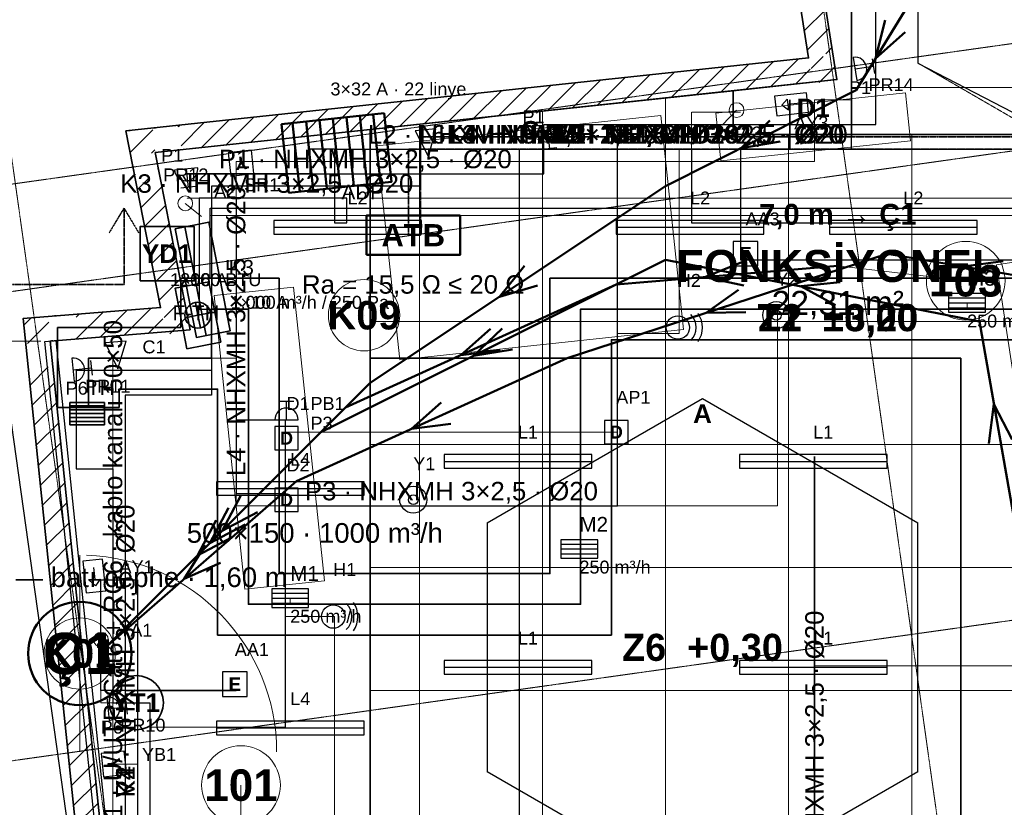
# Model space of a CAD drawing. Header units: millimetres. Extents: x -4770 to 15512, y -5017 to 16972.
# Tile 4 of 8: x -248 to 7753, y 3050 to 9452. Entities that reach past the tile are written whole.
import ezdxf
from ezdxf.enums import TextEntityAlignment as Align

# ---------------------------------------------------------------- set-up
doc = ezdxf.new("R2010")
doc.units = ezdxf.units.MM
doc.linetypes.add('DASHDOT', pattern=[3.556, 2.54, -0.508, 0, -0.508])
doc.linetypes.add('DASHED', pattern=[1.524, 1.27, -0.254])
for name, color, linetype, lineweight in [('A-CEPHE', 5, 'Continuous', 25), ('A-DUVAR-MEVCUT', 8, 'Continuous', 35), ('A-EKIPMAN', 9, 'Continuous', 18), ('A-KAPI', 8, 'Continuous', 18), ('A-KESIT-HAT', 1, 'DASHDOT', 35), ('A-MAHAL', 250, 'Continuous', 18), ('A-MOBILYA', 9, 'Continuous', 18), ('A-TAVAN-SINIR', 150, 'Continuous', 25), ('A-TAVAN-YAZI', 150, 'Continuous', 13), ('A-YANGIN-EKIP', 1, 'Continuous', 35), ('A-YANGIN-KACIS', 3, 'Continuous', 50), ('A-YAZI', 7, 'Continuous', 13), ('A-ZEMIN-DERZ', 253, 'Continuous', 13), ('A-ZEMIN-SINIR', 30, 'Continuous', 25), ('A-ZEMIN-YAZI', 30, 'Continuous', 13), ('E-AYD-ACIL', 3, 'Continuous', 25), ('E-AYD-ANAHTAR', 2, 'Continuous', 18), ('E-AYD-ARMATUR', 2, 'Continuous', 25), ('E-AYD-LINYE', 2, 'Continuous', 25), ('E-AYD-SORTI', 2, 'DASHED', 18), ('E-KUVVET-CIHAZ', 5, 'Continuous', 25), ('E-KUVVET-LINYE', 5, 'Continuous', 25), ('E-KUVVET-PRIZ', 5, 'Continuous', 25), ('E-PANO', 7, 'Continuous', 50), ('E-TOPRAK-BARA', 3, 'Continuous', 50), ('E-TOPRAK-ILETKEN', 3, 'DASHDOT', 35), ('E-TOPRAK-YAZI', 3, 'Continuous', 13), ('E-YAZI', 7, 'Continuous', 13), ('E-ZAYIF-KAMERA', 6, 'Continuous', 25), ('E-ZAYIF-LINYE', 6, 'DASHED', 13), ('E-ZAYIF-SES', 6, 'Continuous', 25), ('E-ZAYIF-TAVA', 6, 'Continuous', 18), ('E-ZAYIF-VERI', 6, 'Continuous', 25), ('E-ZAYIF-YANGIN', 1, 'Continuous', 25), ('G-AKS-HAT', 8, 'DASHDOT', 18), ('G-OLCU', 7, 'Continuous', 13), ('G-OLCU-ZINCIR', 7, 'Continuous', 13), ('M-HAVA-BESLEME', 3, 'Continuous', 35), ('M-HAVA-BRANSMAN', 3, 'DASHED', 18), ('M-HAVA-CIHAZ', 2, 'Continuous', 35), ('M-HAVA-MENFEZ', 3, 'Continuous', 25), ('M-KLIMA-BAKIR', 4, 'Continuous', 25), ('M-KLIMA-DRENAJ', 4, 'DASHED', 18), ('M-KLIMA-IC', 4, 'Continuous', 35), ('M-YAZI', 7, 'Continuous', 13)]:
    doc.layers.add(name, color=color, linetype=linetype, lineweight=lineweight)
doc.styles.add('GYM', font='arial.ttf')
doc.styles.add('GYM-B', font='arialbd.ttf')
doc.styles.add('OpenSansCondensed-Light', font='OpenSansCondensed-Light.ttf')
doc.dimstyles.new('EZDXF', dxfattribs={"dimtxt": 0.25, "dimasz": 0.175, "dimexe": 0.375, "dimexo": 0.125, "dimgap": 0.1, "dimtad": 1, "dimlfac": 100, "dimzin": 12, "dimdsep": 46, "dimtxsty": 'OpenSansCondensed-Light', "dimblk": 'ARCHTICK', "dimcen": 2.5, "dimazin": 3, "dimtfac": 0.5, "dimtmove": 2, "dimatfit": 3})
doc.dimstyles.new('GYM-50', dxfattribs={"dimscale": 50, "dimtxt": 2.5, "dimasz": 2.5, "dimexe": 1.25, "dimexo": 1.5, "dimgap": 0.9, "dimtad": 1, "dimdec": 0, "dimtxsty": 'GYM', "dimblk": 'ARCHTICK', "dimcen": 2.5, "dimclrd": 7, "dimclre": 7, "dimclrt": 7, "dimazin": 3, "dimtfac": 1, "dimtmove": 0, "dimatfit": 3, "dimlwd": 18, "dimlwe": 13})

# ---------------------------------------------------------------- blocks, each defined once
blk = doc.blocks.new('_ARCHTICK')
at = {"color": 0, "linetype": 'BYBLOCK', "const_width": 0.15}
blk.add_lwpolyline([(-0.5, -0.5), (0.5, 0.5)], dxfattribs=at)
blk = doc.blocks.new('M_MENFEZ_BESLEME')
for p, q in [((-150, 40), (150, 40)), ((-150, 0), (150, 0)), ((-150, -40), (150, -40))]:
    blk.add_line(p, q)
blk.add_lwpolyline([(-150, -75), (150, -75), (150, 75), (-150, 75)], close=True)
at = {"style": 'GYM'}
for tag, p, height in [('KOD', (0, 140), 120), ('DEBI', (0, -200), 105)]:
    blk.add_attdef(tag, p, '', height=height, dxfattribs=at)
blk = doc.blocks.new('M_FAN')
for q in [(0, 105), (-105, 0), (105, 0), (0, -105)]:
    blk.add_line((0, 0), q)
blk.add_lwpolyline([(-250, -140), (250, -140), (250, 140), (-250, 140)], close=True)
blk.add_circle((0, 0), 105)
at = {"style": 'GYM'}
for tag, p, height in [('KOD', (0, 210), 120), ('TANIM', (0, -270), 105)]:
    blk.add_attdef(tag, p, '', height=height, dxfattribs=at)
blk = doc.blocks.new('M_PANJUR')
for p, q in [((-140, 64), (140, 64)), ((-140, 32), (140, 32)), ((-140, 0), (140, 0)), ((-140, -32), (140, -32)), ((-140, -64), (140, -64))]:
    blk.add_line(p, q)
blk.add_lwpolyline([(-140, -90), (140, -90), (140, 90), (-140, 90)], close=True)
at = {"style": 'GYM'}
blk.add_attdef('KOD', (0, 150), '', height=120, dxfattribs=at)
blk = doc.blocks.new('M_KLIMA_IC')
blk.add_line((-450, -60), (450, -60))
blk.add_lwpolyline([(-450, -140), (450, -140), (450, 140), (-450, 140)], close=True)
at = {"style": 'GYM'}
for tag, p, height in [('KOD', (0, 215), 120), ('KAPASITE', (0, -270), 105)]:
    blk.add_attdef(tag, p, '', height=height, dxfattribs=at)
blk = doc.blocks.new('E_ARMATUR_LINEER')
blk.add_line((-600, 0), (600, 0))
blk.add_lwpolyline([(-600, -55), (600, -55), (600, 55), (-600, 55)], close=True)
at = {"style": 'GYM'}
blk.add_attdef('LINYE', (0, 185), '', height=105, dxfattribs=at)
blk = doc.blocks.new('E_ACIL')
blk.add_lwpolyline([(-100, -100), (100, -100), (100, 100), (-100, 100)], close=True)
at = {"style": 'GYM-B'}
blk.add_text('E', height=110, dxfattribs=at).set_placement((0, 0), align=Align.MIDDLE_CENTER)
at = {"style": 'GYM'}
blk.add_attdef('KOD', (0, 230), '', height=105, dxfattribs=at)
blk = doc.blocks.new('E_YONLENDIRME')
for points in [[(-130, -80), (130, -80), (130, 80), (-130, 80)], [(30, 45), (80, 0), (30, -45)]]:
    blk.add_lwpolyline(points, close=True)
blk.add_lwpolyline([(-70, 0), (30, 0)])
at = {"style": 'GYM'}
blk.add_attdef('KOD', (0, 205), '', height=105, dxfattribs=at)
blk = doc.blocks.new('E_ANAHTAR')
blk.add_line((0, 0), (130, 110))
blk.add_circle((0, 0), 60)
at = {"style": 'GYM'}
blk.add_attdef('KOD', (0, 240), '', height=105, dxfattribs=at)
blk = doc.blocks.new('E_PANO')
for p, q in [((-330, -280), (-330, 280)), ((-220, -280), (-220, 280)), ((-110, -280), (-110, 280)), ((0, -280), (0, 280)), ((110, -280), (110, 280)), ((220, -280), (220, 280)), ((330, -280), (330, 280))]:
    blk.add_line(p, q)
blk.add_lwpolyline([(-420, -280), (420, -280), (420, 280), (-420, 280)], close=True)
at = {"style": 'GYM'}
for tag, p, height in [('KOD', (0, 380), 120), ('TANIM', (0, -470), 105)]:
    blk.add_attdef(tag, p, '', height=height, dxfattribs=at)
blk = doc.blocks.new('E_PRIZ')
for p, q in [((-60, 150), (60, 150)), ((0, 0), (0, 150)), ((-95, 0), (95, 0))]:
    blk.add_line(p, q)
blk.add_arc((0, 0), 95, 0, 180)
at = {"style": 'GYM'}
for tag, p in [('KOD', (195, 80)), ('LINYE', (195, -80))]:
    blk.add_attdef(tag, p, '', height=105, dxfattribs=at)
blk = doc.blocks.new('E_KAMERA')
blk.add_lwpolyline([(-110, -85), (110, 0), (-110, 85)], close=True)
at = {"style": 'GYM'}
blk.add_attdef('KOD', (0, 210), '', height=105, dxfattribs=at)
blk = doc.blocks.new('E_HOPARLOR')
blk.add_circle((0, 0), 95)
for radius, start, end in [(150, -45, 45), (200, -35, 35)]:
    blk.add_arc((0, 0), radius, start, end)
at = {"style": 'GYM'}
blk.add_attdef('KOD', (0, 330), '', height=105, dxfattribs=at)
blk = doc.blocks.new('E_VERI')
blk.add_lwpolyline([(-95, -95), (95, -95), (95, 95), (-95, 95)], close=True)
at = {"style": 'GYM-B'}
blk.add_text('D', height=105, dxfattribs=at).set_placement((0, 0), align=Align.MIDDLE_CENTER)
at = {"style": 'GYM'}
blk.add_attdef('KOD', (0, 230), '', height=105, dxfattribs=at)
blk = doc.blocks.new('E_DEDEKTOR')
for radius in [110, 40]:
    blk.add_circle((0, 0), radius)
at = {"style": 'GYM'}
blk.add_attdef('KOD', (0, 240), '', height=105, dxfattribs=at)
blk = doc.blocks.new('E_YANGIN_BUTON')
blk.add_lwpolyline([(-95, -95), (95, -95), (95, 95), (-95, 95)], close=True)
at = {"style": 'GYM-B'}
blk.add_text('Y', height=105, dxfattribs=at).set_placement((0, 0), align=Align.MIDDLE_CENTER)
at = {"style": 'GYM'}
blk.add_attdef('KOD', (0, 230), '', height=105, dxfattribs=at)

msp = doc.modelspace()

# ---------------------------------------------------------------- hatches: boundary and pattern name
at = {"layer": 'A-DUVAR-MEVCUT'}
h = msp.add_hatch(dxfattribs=at)
h.set_pattern_fill('ANSI31', scale=40)
h.paths.add_polyline_path([(11012, 4959), (11563, 1104), (11760.98784, 1132.29865), (11209.98784, 4987.29865)])
h.paths.add_polyline_path([(11353, 1092.99729), (11563, 1104), (11532.98444, 1314), (11735.01704, 1314), (11773, 1048.25716), (11773, 914.72839), (11377.37373, 894), (11353, 894)])
h.paths.add_polyline_path([(11563, 1104), (10456, 1046), (10466.46442, 846.27395), (11573.46442, 904.27395)])
h.paths.add_polyline_path([(10432.29032, 1256), (10456, 1046), (10666, 1057.00271), (10666, 856.72839), (10278.39157, 836.42009), (10275.47486, 862.25383), (10246, 838.72565), (10246, 1256)])
h.paths.add_polyline_path([(10456, 1046), (10400, 1542), (10201.26266, 1519.56191), (10257.26266, 1023.56191)])
h.paths.add_polyline_path([(10190, 1332), (10190, 1534.60563), (10400, 1542), (10423.70968, 1332)])
h.paths.add_polyline_path([(10400, 1542), (10116, 1532), (10123.03789, 1332.12387), (10407.03789, 1342.12387)])
h.paths.add_polyline_path([(10326, 1322), (10129.89105, 1322), (10116, 1532), (10326, 1539.39437)])
h.paths.add_polyline_path([(10116, 1532), (10150, 1018), (10349.56388, 1031.20072), (10315.56388, 1545.20072)])
h.paths.add_polyline_path([(9940, 850.36842), (10150, 1018), (10136.10895, 1228), (10360, 1228), (10360, 840.69587), (10278.39157, 836.42009), (10275.47486, 862.25383), (10207.50852, 808), (9940, 808)])
h.paths.add_polyline_path([(10150, 1018), (9527.47436, 521.07164), (9652.24609, 364.7642), (10274.77173, 861.69256)])
h.paths.add_polyline_path([(9317.47436, 322.81752), (9531, 498), (9527.47436, 521.07164), (9737.47436, 688.70322), (9737.47436, 408.70048), (9618.47696, 311.07164), (9317.47436, 311.07164)])
h.paths.add_polyline_path([(9527.47436, 521.07164), (9531, 498), (9728.70495, 528.21182), (9725.17931, 551.28346)])
h.paths.add_polyline_path([(9321, 325.71005), (9531, 498), (9527.47436, 521.07164), (9741, 691.51754), (9741, 411.59301), (9590.35551, 288), (9321, 288)])
h.paths.add_polyline_path([(9531, 498), (8924, 0), (9050.85552, -154.62108), (9657.85552, 343.37892)])
h.paths.add_polyline_path([(9134, -86.40699), (8995.54426, -200), (8714, -200), (8714, 0), (8924, 0), (9134, 172.28995)])
h.paths.add_polyline_path([(8924, 0), (3241, 0), (3241, -200), (8924, -200)])
h.paths.add_polyline_path([(3067.59807, 210), (3241, 0), (3451, 0), (3451, -200), (3146.77475, -200), (3031, -59.78993), (3031, 210)])
h.paths.add_polyline_path([(3241, 0), (1957, 1555), (1802.78013, 1427.65703), (3086.78013, -127.34297)])
h.paths.add_polyline_path([(1858.5625, 1345), (1957, 1555), (2130.40193, 1345)])
h.paths.add_polyline_path([(1957, 1555), (1732, 1075), (1913.09179, 990.11322), (2138.09179, 1470.11322)])
h.paths.add_polyline_path([(1522, 904.11387), (1522, 1106.32697), (1732, 1075), (1830.4375, 1285), (1942, 1285), (1942, 1051.78408), (1854.44496, 865), (1784.19936, 865)])
h.paths.add_polyline_path([(1732, 1075), (579, 1247), (549.49132, 1049.18888), (1702.49132, 877.18888)])
h.paths.add_polyline_path([(557.26033, 1457), (579, 1247), (789, 1215.67303), (789, 1037), (631.19936, 1037), (396.03926, 1072.08026), (369, 1333.27294), (369, 1457)])
h.paths.add_polyline_path([(579, 1247), (0, 6840), (-198.93685, 6819.40561), (380.06315, 1226.40561)])
h.paths.add_polyline_path([(210, 6856.82218), (0, 6840), (21.73967, 6630), (-179.32916, 6630), (-210, 6926.27294), (-210, 7023.81848), (116.83741, 7050), (210, 7050)])
h.paths.add_polyline_path([(0, 6840), (1136, 6931), (1120.03003, 7130.36138), (-15.96997, 7039.36138)])
h.paths.add_polyline_path([(1094.75781, 7141), (1136, 6931), (926, 6914.17782), (926, 7141)])
h.paths.add_polyline_path([(1136, 6931), (853, 8372), (656.74886, 8333.45796), (939.74886, 6892.45796)])
h.paths.add_polyline_path([(1063, 8394.4824), (853, 8372), (894.24219, 8162), (690.42172, 8162), (643, 8403.46539), (643, 8550.6605), (935.73101, 8582), (1063, 8582)])
h.paths.add_polyline_path([(853, 8372), (6392, 8965), (6370.70986, 9163.8636), (831.70986, 8570.8636)])
h.paths.add_polyline_path([(6359.19864, 9175), (6392, 8965), (6182, 8942.5176), (6182, 9175)])
h.paths.add_polyline_path([(6392, 8965), (5840, 12499), (5642.39599, 12468.13486), (6194.39599, 8934.13486)])
h.paths.add_polyline_path([(6050, 12524.49073), (5840, 12499), (5872.80136, 12289), (5670.37631, 12289), (5630, 12547.49617), (5630, 12674.9773), (5910.28884, 12709), (6050, 12709)])
h.paths.add_polyline_path([(5840, 12499), (9885, 12990), (9860.90001, 13188.54267), (5815.90001, 12697.54267)])
h.paths.add_polyline_path([(9915.16355, 12780), (9885, 12990), (9675, 12964.50927), (9675, 13165.9773), (9955.28884, 13200), (10056.88905, 13200), (10095, 12934.6698), (10095, 12780)])
h.paths.add_polyline_path([(9885, 12990), (10491, 8771), (10688.96826, 8799.43536), (10082.96826, 13018.43536)])
h.paths.add_polyline_path([(10500.33896, 8561), (10473, 8753), (10281, 8725.32836), (10281, 8741.19293), (10491, 8771), (10460.83645, 8981), (10662.88905, 8981), (10701, 8715.6698), (10701, 8598.80247), (10697.05334, 8598.24229), (10701, 8570.52514), (10701, 8561)])
h.paths.add_polyline_path([(10491, 8771), (8314, 8462), (8342.10598, 8263.98471), (10519.10598, 8572.98471)])
h.paths.add_polyline_path([(8524, 8472.10401), (8329, 8444), (8356.21177, 8252), (8346.09066, 8252), (8314, 8462), (8524, 8491.80707)])
h.paths.add_polyline_path([(8314, 8462), (8485.61987, 7338.92633), (8683.32482, 7369.13815), (8511.70495, 8492.21182)])
h.paths.add_polyline_path([(8455.85699, 7548.92633), (8485.61987, 7338.92633), (8453.52921, 7548.92633)])
h.paths.add_polyline_path([(8485.61987, 7338.92633), (8329, 8444), (8130.97892, 8415.93487), (8287.59879, 7310.8612)])
h.paths.add_polyline_path([(8539, 8474.26586), (8329, 8444), (8358.76288, 8234), (8348.84129, 8234), (8314, 8462), (8539, 8493.93615)])
h.paths.add_polyline_path([(8329, 8444), (10473, 8753), (10444.47015, 8950.95466), (8300.47015, 8641.95466)])
h.paths.add_polyline_path([(10502.90199, 8543), (10473, 8753), (10263, 8722.73414), (10263, 8738.63803), (10491, 8771), (10463.4219, 8963), (10665.4745, 8963), (10683, 8840.98663), (10683, 8543)])
h.paths.add_polyline_path([(10473, 8753), (10996, 5080), (11194.00282, 5108.1937), (10671.00282, 8781.1937)])
h.paths.add_polyline_path([(11024.72088, 4870), (11012, 4959), (10786, 4926.84981), (10786, 5050.16768), (10996, 5080), (10966.09801, 5290), (11168.11534, 5290), (11206, 5023.93814), (11206, 4870)])
h.paths.add_polyline_path([(10996, 5080), (8876.81642, 4778.95156), (8904.94574, 4580.93959), (11024.12932, 4881.98803)])
h.paths.add_polyline_path([(9086.81642, 4685.12827), (8895.31677, 4657.88601), (8876.81642, 4778.95156), (9086.81642, 4808.78389)])
h.paths.add_polyline_path([(8876.81642, 4778.95156), (8895.31677, 4657.88601), (9093.02171, 4688.09783), (9074.52136, 4809.16338)])
h.paths.add_polyline_path([(9105.31677, 4687.76008), (8895.31677, 4657.88601), (8876.81642, 4778.95156), (9105.31677, 4811.41202)])
h.paths.add_polyline_path([(8895.31677, 4657.88601), (11012, 4959), (10983.8321, 5157.00649), (8867.14886, 4855.8925)])
h.paths.add_polyline_path([(11042.01556, 4749), (11012, 4959), (10802, 4929.12593), (10802, 5052.44061), (10996, 5080), (10983.32725, 5169), (11185.34458, 5169), (11222, 4911.57103), (11222, 4910.09728), (11221.04179, 4909.96115), (11222, 4903.25716), (11222, 4749)])

# ---------------------------------------------------------------- linework, layer by layer
at = {"layer": 'A-CEPHE'}
msp.add_lwpolyline([(-44.75972, 6835.35588), (44.75972, 6844.64412), (624.75972, 1254.64412), (535.24028, 1245.35588)], close=True, dxfattribs=at)
at = {"layer": 'A-DUVAR-MEVCUT'}
msp.add_lwpolyline([(11221.04179, 4909.96115), (11791.94357, 915.72091), (10278.39157, 836.42009), (10275.47486, 862.25383), (9742.65371, 436.93168), (9745.91018, 415.62146), (8995.54426, -200), (3146.77475, -200), (2003.97522, 1183.99787), (1849.85398, 855.2059), (396.03926, 1072.08026), (-220.01508, 7023.01622), (896.54259, 7112.45878), (614.68743, 8547.62938), (6162.00312, 9141.51965), (5610.45834, 12672.60525), (10055.14799, 13212.12135), (10717.45096, 8601.13749), (10697.05334, 8598.24229), (11222.20569, 4910.1265)], close=True, dxfattribs=at)
msp.add_lwpolyline([(8924, 0), (3241, 0), (1957, 1555), (1732, 1075), (579, 1247), (0, 6840), (1136, 6931), (853, 8372), (6392, 8965), (5840, 12499)], dxfattribs=at)
at = {"layer": 'A-EKIPMAN'}
for points in [[(6991.3334, 8468.45876), (6949.89041, 8856.25055), (5408.6666, 8691.54124), (5450.10959, 8303.74945)], [(4960.45095, 8673.31202), (2653.58692, 8426.77938), (2839.54905, 6686.68798), (5146.41308, 6933.22062)], [(8301.8949, 7552.8534), (7689.02869, 7459.07169), (8058.1051, 5047.1466), (8670.97131, 5140.92831)], [(5300, 6369.88661), (3550.72689, 5359.9433), (3550.72689, 3340.0567), (5300, 2330.11339), (7049.27311, 3340.0567), (7049.27311, 5359.9433)]]:
    msp.add_lwpolyline(points, close=True, dxfattribs=at)
at = {"layer": 'A-KAPI'}
msp.add_line((240, 3500), (240, 5100), dxfattribs=at)
msp.add_arc((240, 3500), 1600, 0, 88, dxfattribs=at)
at = {"layer": 'A-KESIT-HAT'}
for p, q in [((600, 7920), (480, 7720)), ((600, 7300), (600, 7920)), ((600, 7920), (720, 7720)), ((-700, 7300), (600, 7300))]:
    msp.add_line(p, q, dxfattribs=at)
at = {"layer": 'A-MAHAL'}
for p, q in [((6400, 7450), (7439.23048, 7330)), ((2550, 7050), (2550, 7050)), ((240, 4300), (240, 4300)), ((1550, 2350), (1550, 3230))]:
    msp.add_line(p, q, dxfattribs=at)
for centre, radius in [((7439.23048, 7330), 320), ((2550, 7050), 290), ((240, 4300), 290), ((1550, 3230), 320)]:
    msp.add_circle(centre, radius, dxfattribs=at)
at = {"layer": 'A-MOBILYA'}
msp.add_lwpolyline([(1977.78546, 7277.39803), (1331.34623, 7209.45452), (1582.21454, 4822.60197), (2228.65377, 4890.54548)], close=True, dxfattribs=at)
at = {"layer": 'A-TAVAN-SINIR'}
for points in [[(5550, 8520), (5550, 8874.85629), (6392, 8965), (5840, 12499), (9885, 12990), (10491, 8771), (8722.62783, 8520)], [(8924, 0), (7400, 0), (7400, 6700), (2600, 6700), (2600, 8559.03214), (5550, 8874.85629), (5550, 8520), (8722.62783, 8520), (8314, 8462), (9531, 498)], [(1957, 1555), (1732, 1075), (579, 1247), (0, 6840), (1136, 6931), (853, 8372), (2600, 8559.03214), (2600, 776.28894)], [(7400, 6700), (7400, 0), (3241, 0), (2600, 776.28894), (2600, 6700)]]:
    msp.add_lwpolyline(points, close=True, dxfattribs=at)
at = {"layer": 'A-YANGIN-EKIP'}
msp.add_lwpolyline([(730, 7330), (1170, 7330), (1170, 7770), (730, 7770)], close=True, dxfattribs=at)
msp.add_circle((700, 3900), 220, dxfattribs=at)
at = {"layer": 'A-YANGIN-KACIS'}
for p, q in [((6706.29066, 9136.31669), (6784.97729, 9449.29318)), ((6706.29066, 9136.31669), (6948.48873, 9349.59109)), ((5614.21111, 8409.08688), (5846.45844, 8633.15618)), ((5614.21111, 8409.08688), (5932.54599, 8462.08476)), ((3650.23095, 7200.15396), (3853.53907, 7450.77655)), ((5320.62176, 7360.05181), (5619.78814, 7481.0698)), ((7422.50942, 7444.95154), (7742.32943, 7488.09128)), ((7422.50942, 7444.95154), (7710.46248, 7299.25009)), ((3650.23095, 7200.15396), (3959.7703, 7291.4297)), ((5320.62176, 7360.05181), (5635.69227, 7290.22024)), ((6098.36353, 7284.6346), (6419.21247, 7319.30197)), ((6098.36353, 7284.6346), (6382.36297, 7131.36951)), ((5328.91084, 7069.06701), (5592.08235, 7255.84663)), ((5328.91084, 7069.06701), (5651.59229, 7073.81624)), ((3336.13403, 6725.51547), (3577.06956, 6940.21513)), ((3439.00311, 6719.50155), (3671.82716, 6942.97153)), ((3336.13403, 6725.51547), (3656.31741, 6765.86986)), ((3439.00311, 6719.50155), (3757.47352, 6771.67881)), ((2936.13403, 6125.51547), (3177.06956, 6340.21513)), ((7668.71864, 6327.26104), (7627.97784, 6007.1266)), ((7668.71864, 6327.26104), (7816.57481, 6040.40842)), ((2936.13403, 6125.51547), (3256.31741, 6165.86986)), ((1397.72078, 5297.72078), (1547.92966, 5583.34845)), ((1297.72078, 5197.72078), (1447.92966, 5483.34845)), ((1397.72078, 5297.72078), (1683.34845, 5447.92966)), ((1197.72078, 5097.72078), (1347.92966, 5383.34845)), ((1297.72078, 5197.72078), (1583.34845, 5347.92966)), ((1197.72078, 5097.72078), (1483.34845, 5247.92966)), ((1089.26531, 4906.77947), (1258.77003, 5181.3956)), ((1089.26531, 4906.77947), (1384.55082, 5036.98062))]:
    msp.add_line(p, q, dxfattribs=at)
for points in [[(8050, 11100), (7050, 9700), (6550, 8880), (5000, 8100), (2600, 6500), (450, 4350)], [(9800, 6300), (8950, 7050), (8400, 7280), (6800, 7550), (4200, 6700), (2000, 5700), (450, 4350)], [(10100, 3300), (9350, 3380), (8600, 3500), (7850, 5300), (7550, 7000), (5000, 7500), (2200, 6100), (450, 4350)], [(6400, 7450), (4600, 7300), (2400, 6300), (450, 4350)]]:
    msp.add_lwpolyline(points, dxfattribs=at)
msp.add_circle((240, 4300), 420, dxfattribs=at)
at = {"layer": 'A-ZEMIN-DERZ'}
for p, q in [((5000, 6700), (5000, 8815.97382)), ((4000, 6700), (4000, 8708.91479)), ((3000, 6700), (3000, 8601.85575)), ((6000, 6700), (6000, 8520)), ((7000, 6700), (7000, 8520)), ((2600, 8000), (8384.59945, 8000)), ((2600, 7000), (8537.4121, 7000)), ((3000, 291.86526), (3000, 6700)), ((4000, 0), (4000, 6700)), ((5000, 0), (5000, 6700)), ((6000, 0), (6000, 6700)), ((7000, 0), (7000, 6700)), ((2600, 6000), (7400, 6000)), ((7400, 6000), (8690.22476, 6000)), ((2600, 5000), (7400, 5000)), ((7400, 5000), (8843.03742, 5000)), ((2600, 4000), (7400, 4000)), ((7400, 4000), (8995.85008, 4000))]:
    msp.add_line(p, q, dxfattribs=at)
at = {"layer": 'A-ZEMIN-SINIR'}
for points in [[(5550, 8520), (5550, 8874.85629), (6392, 8965), (5840, 12499), (9885, 12990), (10491, 8771), (8722.62783, 8520)], [(8924, 0), (7400, 0), (7400, 6700), (2600, 6700), (2600, 8559.03214), (5550, 8874.85629), (5550, 8520), (8722.62783, 8520), (8314, 8462), (9531, 498)], [(1957, 1555), (1732, 1075), (579, 1247), (0, 6840), (1136, 6931), (853, 8372), (2600, 8559.03214), (2600, 776.28894)], [(7400, 6700), (7400, 0), (3241, 0), (2600, 776.28894), (2600, 6700)], [(5300, 6369.88661), (3550.72689, 5359.9433), (3550.72689, 3340.0567), (5300, 2330.11339), (7049.27311, 3340.0567), (7049.27311, 5359.9433)]]:
    msp.add_lwpolyline(points, close=True, dxfattribs=at)
at = {"layer": 'E-AYD-LINYE'}
for p, q in [((6510, 8400), (6510, 11900)), ((6510, 10300), (6510, 8500)), ((6010, 8400), (6010, 8800)), ((6010, 8800), (6010, 8400)), ((6510, 8500), (3010, 8500)), ((3010, 8500), (3010, 8100)), ((2310, 8400), (3810, 8400)), ((2310, 8400), (5210, 8400)), ((2310, 8400), (6510, 8400)), ((2310, 8400), (2310, 7800)), ((2310, 8400), (8210, 8400)), ((2310, 8400), (6010, 8400)), ((3810, 8400), (3810, 5900)), ((5210, 8400), (5210, 7800)), ((6010, 8400), (5610, 8400)), ((5610, 8400), (5610, 7500)), ((3010, 8100), (1310, 8100)), ((1310, 8100), (1310, 6400)), ((2410, 8000), (1510, 8000)), ((1510, 8000), (1510, 5600)), ((2410, 7800), (2410, 8000)), ((2310, 7800), (2410, 7800)), ((5210, 7800), (6910, 7800)), ((5610, 7500), (8310, 7500)), ((1310, 6400), (610, 6400)), ((610, 6400), (610, 4000)), ((3810, 5900), (3810, 4200)), ((6210, 4200), (6210, 5900)), ((6210, 5900), (6210, 800)), ((1510, 5600), (1910, 5600)), ((1910, 5600), (1910, 3700)), ((410, 4900), (310, 4900)), ((310, 4900), (710, 4900)), ((410, 4000), (410, 4900)), ((710, 4900), (710, 1700)), ((3810, 4200), (3810, 2500)), ((6210, 2500), (6210, 4200)), ((1510, 4000), (410, 4000)), ((610, 4000), (1510, 4000))]:
    msp.add_line(p, q, dxfattribs=at)
at = {"layer": 'E-AYD-SORTI'}
for p, q in [((5610, 8700), (5210, 8700)), ((5210, 8700), (5210, 7800)), ((1110, 8000), (2410, 8000)), ((2410, 8000), (2410, 7800)), ((410, 4400), (410, 3900)), ((8410, 4200), (6210, 4200)), ((410, 3900), (810, 3900)), ((810, 3900), (810, 3700)), ((810, 3700), (1910, 3700))]:
    msp.add_line(p, q, dxfattribs=at)
at = {"layer": 'E-KUVVET-LINYE'}
for p, q in [((6510, 8400), (6510, 12400)), ((6510, 9100), (6510, 11800)), ((6710, 8600), (6710, 10300)), ((6510, 8600), (6510, 9100)), ((4010, 8200), (4010, 8600)), ((4010, 8600), (6510, 8600)), ((4610, 6100), (4610, 8600)), ((4610, 8600), (6710, 8600)), ((2310, 8400), (2110, 8400)), ((2110, 8400), (2110, 8200)), ((2310, 8400), (2310, 8000)), ((2310, 8400), (2310, 8000)), ((2310, 8400), (2310, 8000)), ((2310, 8400), (2310, 8000)), ((2310, 8400), (8210, 8400)), ((2310, 8400), (2310, 8000)), ((2310, 8400), (8210, 8400)), ((2310, 8400), (2310, 8000)), ((2310, 8400), (6510, 8400)), ((2310, 8400), (8210, 8400)), ((2310, 8400), (8210, 8400)), ((2310, 8400), (2310, 8000)), ((2310, 8400), (8210, 8400)), ((2110, 8200), (1110, 8200)), ((1110, 8200), (4010, 8200)), ((2310, 8000), (1210, 8000)), ((1210, 8000), (1210, 7300)), ((2310, 8000), (1210, 8000)), ((1210, 8000), (1210, 7100)), ((2310, 8000), (1310, 8000)), ((1310, 8000), (1310, 6400)), ((2310, 8000), (1310, 8000)), ((1310, 8000), (1310, 6600)), ((2310, 8000), (1310, 8000)), ((1310, 8000), (1310, 6400)), ((2310, 8000), (1310, 8000)), ((1310, 8000), (1310, 6400)), ((2310, 8000), (1510, 8000)), ((1510, 8000), (1510, 6200)), ((1210, 7100), (1310, 7100)), ((1310, 7100), (1310, 6400)), ((1310, 6600), (210, 6600)), ((210, 6600), (210, 5800)), ((1310, 6400), (610, 6400)), ((610, 6400), (610, 2000)), ((1310, 6400), (610, 6400)), ((610, 6400), (610, 2000)), ((1310, 6400), (610, 6400)), ((610, 6400), (610, 2000)), ((1310, 6400), (610, 6400)), ((610, 6400), (610, 2000)), ((1510, 6200), (1910, 6200)), ((1910, 6200), (1910, 6100)), ((1910, 6100), (1910, 5500)), ((4610, 5500), (4610, 6100)), ((210, 5800), (510, 5800)), ((510, 5800), (510, 3900)), ((1910, 5500), (4610, 5500)), ((510, 3900), (810, 3900)), ((810, 3900), (810, 1700))]:
    msp.add_line(p, q, dxfattribs=at)
at = {"layer": 'E-TOPRAK-BARA'}
msp.add_lwpolyline([(2570, 7540), (3330, 7540), (3330, 7860), (2570, 7860)], close=True, dxfattribs=at)
at = {"layer": 'E-TOPRAK-ILETKEN'}
for points in [[(10610, 7000), (10510, 7000), (10510, 6900), (8010, 6900), (8010, 8500), (3010, 8500), (3010, 7700), (2910, 7700)], [(2910, 7700), (2910, 8400), (8210, 8400), (8210, 6900), (9610, 6900)], [(2910, 7700), (2910, 8400), (8210, 8400), (8210, 4700), (8710, 4700), (8710, 2300), (10010, 2300)]]:
    msp.add_lwpolyline(points, dxfattribs=at)
at = {"layer": 'E-ZAYIF-LINYE'}
for p, q in [((6510, 8800), (6510, 11400)), ((6510, 11400), (6510, 8500)), ((6210, 8300), (6210, 8800)), ((6210, 8800), (6510, 8800)), ((6510, 8500), (3010, 8500)), ((3010, 8500), (3010, 8400)), ((2310, 8400), (2110, 8400)), ((2110, 8400), (2110, 8300)), ((3010, 8400), (2310, 8400)), ((2110, 8300), (1510, 8300)), ((1510, 8300), (1510, 5500)), ((1510, 6700), (1510, 8300)), ((1510, 8300), (6210, 8300)), ((5910, 5500), (5910, 7100)), ((5910, 7100), (9010, 7100)), ((510, 3400), (510, 6700)), ((510, 6700), (1510, 6700)), ((1510, 5500), (2910, 5500)), ((2910, 5500), (5910, 5500)), ((710, 3400), (510, 3400)), ((710, 1700), (710, 3400))]:
    msp.add_line(p, q, dxfattribs=at)
at = {"layer": 'E-ZAYIF-TAVA'}
for p, q in [((10010, 8900), (6510, 8900)), ((6510, 8900), (6510, 8500)), ((6510, 8500), (3010, 8500)), ((3010, 8500), (3010, 8100)), ((2310, 8400), (3110, 8400)), ((3110, 8400), (5110, 8400)), ((5110, 8400), (5110, 6900)), ((3010, 8100), (1310, 8100)), ((1310, 8100), (1310, 6700)), ((5110, 6900), (4610, 6900)), ((4610, 6900), (4610, 6100)), ((1310, 6700), (510, 6700)), ((510, 6700), (510, 2900)), ((4610, 6100), (1910, 6100)), ((1910, 6100), (1910, 5500)), ((1910, 5500), (1910, 4600)), ((1910, 4600), (2310, 4600)), ((2310, 4600), (2310, 2200))]:
    msp.add_line(p, q, dxfattribs=at)
at = {"layer": 'G-AKS-HAT'}
for p, q in [((8080.89524, -3248.95612), (5435.6919, 15572.64368)), ((1445.44938, -4181.50722), (-1199.75397, 14640.09258)), ((-3454.70232, 7673.86408), (13441.92041, 10048.52954)), ((-3334.36538, 6817.62228), (13562.25734, 9192.28774)), ((-2808.59745, 3076.58907), (14088.02527, 5451.25453))]:
    msp.add_line(p, q, dxfattribs=at)
at = {"layer": 'M-HAVA-BESLEME'}
msp.add_lwpolyline([(60, 6950), (1060, 6950), (1060, 7350), (1860, 7350), (1860, 4950), (4060, 4950), (4060, 7350), (7960, 7350), (7960, 9250), (8260, 9250), (8260, 10100), (8760, 10100), (8760, 8750), (8460, 8750), (8460, 6850), (4560, 6850), (4560, 4450), (1360, 4450), (1360, 6450), (560, 6450), (560, 6300), (60, 6300)], close=True, dxfattribs=at)
msp.add_lwpolyline([(310, 6300), (310, 6700), (1310, 6700), (1310, 7100), (1610, 7100), (1610, 4700), (4310, 4700), (4310, 7100), (8210, 7100), (8210, 9000), (8510, 9000), (8510, 10100)], dxfattribs=at)
at = {"layer": 'M-HAVA-BRANSMAN'}
for p, q in [((7450, 7100), (7450, 7150)), ((7450, 7100), (7450, 7100)), ((4310, 5150), (4300, 5150)), ((4300, 5150), (4300, 5150)), ((1950, 4700), (1950, 4750)), ((1950, 4700), (1950, 4700))]:
    msp.add_line(p, q, dxfattribs=at)
at = {"layer": 'M-KLIMA-BAKIR'}
for points in [[(7050, 11900), (7050, 9100), (8050, 8580), (9450, 7620), (11200, 6300), (11900, 6100)], [(1300, 7350), (1300, 7920), (5950, 7920), (7950, 7920), (9450, 7620), (11200, 6300), (11900, 6100)]]:
    msp.add_lwpolyline(points, dxfattribs=at)
at = {"layer": 'M-KLIMA-DRENAJ'}
for points in [[(7050, 11900), (7050, 9100), (8050, 8520), (9400, 7560), (11100, 6200), (11600, 5900)], [(1300, 7350), (1300, 7860), (5950, 7860), (7950, 7860), (9400, 7560), (11100, 6200), (11600, 5900)]]:
    msp.add_lwpolyline(points, dxfattribs=at)

# ---------------------------------------------------------------- block references
at = {"layer": 'E-AYD-ACIL'}
ref = msp.add_blockref('E_YONLENDIRME', (6024, 8765), dxfattribs=dict(at, rotation=186.1))
ref.add_attrib('KOD', 'AY3', (6045.78413, 8561.16072), dxfattribs={"layer": '0', "height": 105, "style": 'GYM'})
for p, values in [((5650, 7550), {'KOD': 'AA3'}), ((1500, 4050), {'KOD': 'AA1'})]:
    msp.add_blockref('E_ACIL', p, dxfattribs=at).add_auto_attribs(values)
ref = msp.add_blockref('E_YONLENDIRME', (359, 4930), dxfattribs=dict(at, rotation=275.9))
ref.add_attrib('KOD', 'AY1', (562.91408, 4951.07247), dxfattribs={"layer": '0', "height": 105, "style": 'GYM'})
at = {"layer": 'E-AYD-ANAHTAR'}
ref = msp.add_blockref('E_ANAHTAR', (5577, 8717), dxfattribs=dict(at, rotation=186.1))
ref.add_attrib('KOD', 'A3', (5602.50338, 8478.35889), dxfattribs={"layer": '0', "height": 105, "style": 'GYM'})
ref = msp.add_blockref('E_ANAHTAR', (1097, 7959), dxfattribs=dict(at, rotation=281.1))
ref.add_attrib('KOD', 'A2', (1332.51024, 8005.20527), dxfattribs={"layer": '0', "height": 105, "style": 'GYM'})
ref = msp.add_blockref('E_ANAHTAR', (412, 4412), dxfattribs=dict(at, rotation=275.9))
ref.add_attrib('KOD', 'A1', (650.72868, 4436.67021), dxfattribs={"layer": '0', "height": 105, "style": 'GYM'})
at = {"layer": 'E-AYD-ARMATUR'}
for p, values in [((2416, 7765), {'LINYE': 'L2'}), ((5199, 7765), {'LINYE': 'L2'}), ((6932, 7765), {'LINYE': 'L2'}), ((3800, 5862), {'LINYE': 'L1'}), ((6200, 5862), {'LINYE': 'L1'}), ((1950, 5641), {'LINYE': 'L4'}), ((3800, 4188), {'LINYE': 'L1'}), ((6200, 4188), {'LINYE': 'L1'}), ((1950, 3695), {'LINYE': 'L4'})]:
    msp.add_blockref('E_ARMATUR_LINEER', p, dxfattribs=at).add_auto_attribs(values)
at = {"layer": 'E-KUVVET-CIHAZ'}
ref = msp.add_blockref('M_KLIMA_IC', (1239, 7338), dxfattribs=dict(at, rotation=281.1))
ref.add_attrib('KOD', 'K3', (1449.97792, 7379.39222), dxfattribs={"layer": '0', "height": 120, "style": 'GYM'})
ref.add_attrib('KAPASITE', '1×16 A', (974.05098, 7286.01907), dxfattribs={"layer": '0', "height": 105, "style": 'GYM'})
ref = msp.add_blockref('M_FAN', (1200, 7050), dxfattribs=dict(at, rotation=101.1))
ref.add_attrib('KOD', 'F-TH', (993.92854, 7009.57039), dxfattribs={"layer": '0', "height": 120, "style": 'GYM'})
ref.add_attrib('TANIM', '1×10 A', (1464.94902, 7101.98093), dxfattribs={"layer": '0', "height": 105, "style": 'GYM'})
at = {"layer": 'E-KUVVET-PRIZ'}
ref = msp.add_blockref('E_PRIZ', (6540, 9052), dxfattribs=dict(at, rotation=278.9))
ref.add_attrib('KOD', 'PR14', (6649.20531, 8871.72466), dxfattribs={"layer": '0', "height": 105, "style": 'GYM'})
ref.add_attrib('LINYE', 'P1', (6491.13174, 8846.971), dxfattribs={"layer": '0', "height": 105, "style": 'GYM'})
ref = msp.add_blockref('E_PRIZ', (4040, 8552), dxfattribs=dict(at, rotation=186.1))
ref.add_attrib('KOD', 'PR13', (3854.60523, 8451.73147), dxfattribs={"layer": '0', "height": 105, "style": 'GYM'})
ref.add_attrib('LINYE', 'P1', (3837.60298, 8610.82554), dxfattribs={"layer": '0', "height": 105, "style": 'GYM'})
ref = msp.add_blockref('E_PRIZ', (1104, 8238), dxfattribs=dict(at, rotation=186.1))
ref.add_attrib('KOD', 'PR12', (918.60523, 8137.73147), dxfattribs={"layer": '0', "height": 105, "style": 'GYM'})
ref.add_attrib('LINYE', 'P1', (901.60298, 8296.82554), dxfattribs={"layer": '0', "height": 105, "style": 'GYM'})
ref = msp.add_blockref('E_PRIZ', (185, 6606), dxfattribs=dict(at, rotation=275.9))
ref.add_attrib('KOD', 'PR11', (284.62077, 6420.25635), dxfattribs={"layer": '0', "height": 105, "style": 'GYM'})
ref.add_attrib('LINYE', 'P6', (125.46832, 6403.80955), dxfattribs={"layer": '0', "height": 105, "style": 'GYM'})
msp.add_blockref('E_PRIZ', (1920, 6200), dxfattribs=at).add_auto_attribs({'KOD': 'PB1', 'LINYE': 'P3'})
ref = msp.add_blockref('E_PRIZ', (470, 3851), dxfattribs=dict(at, rotation=275.9))
ref.add_attrib('KOD', 'PR10', (569.62077, 3665.25635), dxfattribs={"layer": '0', "height": 105, "style": 'GYM'})
ref.add_attrib('LINYE', 'P6', (410.46832, 3648.80955), dxfattribs={"layer": '0', "height": 105, "style": 'GYM'})
at = {"layer": 'E-PANO'}
ref = msp.add_blockref('E_PANO', (2327, 8369), dxfattribs=dict(at, rotation=186.1))
ref.add_attrib('KOD', 'ADP', (2367.38035, 7991.15158), dxfattribs={"layer": '0', "height": 120, "style": 'GYM'})
ref.add_attrib('TANIM', '3×32 A · 22 linye', (2277.05589, 8836.33883), dxfattribs={"layer": '0', "height": 105, "style": 'GYM'})
ref = msp.add_blockref('E_PANO', (2327, 8369), dxfattribs=dict(at, rotation=186.1))
ref.add_attrib('KOD', 'ADP', (2367.38035, 7991.15158), dxfattribs={"layer": '0', "height": 120, "style": 'GYM'})
ref.add_attrib('TANIM', '3×32 A · 22 linye', (2277.05589, 8836.33883), dxfattribs={"layer": '0', "height": 105, "style": 'GYM'})
ref = msp.add_blockref('E_PANO', (2327, 8369), dxfattribs=dict(at, rotation=186.1))
ref.add_attrib('KOD', 'ADP', (2367.38035, 7991.15158), dxfattribs={"layer": '0', "height": 120, "style": 'GYM'})
ref.add_attrib('TANIM', '3×32 A · 22 linye', (2277.05589, 8836.33883), dxfattribs={"layer": '0', "height": 105, "style": 'GYM'})
ref = msp.add_blockref('E_PANO', (2327, 8369), dxfattribs=dict(at, rotation=186.1))
ref.add_attrib('KOD', 'ADP', (2367.38035, 7991.15158), dxfattribs={"layer": '0', "height": 120, "style": 'GYM'})
ref.add_attrib('TANIM', '3×32 A · 22 linye', (2277.05589, 8836.33883), dxfattribs={"layer": '0', "height": 105, "style": 'GYM'})
at = {"layer": 'E-ZAYIF-KAMERA'}
ref = msp.add_blockref('E_KAMERA', (3061, 8447), dxfattribs=dict(at, rotation=276.1))
ref.add_attrib('KOD', 'C2', (3269.81097, 8469.31545), dxfattribs={"layer": '0', "height": 105, "style": 'GYM'})
ref = msp.add_blockref('E_KAMERA', (540, 6723), dxfattribs=dict(at, rotation=274.6))
ref.add_attrib('KOD', 'C1', (749.32356, 6739.84177), dxfattribs={"layer": '0', "height": 105, "style": 'GYM'})
at = {"layer": 'E-ZAYIF-SES'}
for p, values in [((5100, 6950), {'KOD': 'H2'}), ((2300, 4600), {'KOD': 'H1'})]:
    msp.add_blockref('E_HOPARLOR', p, dxfattribs=at).add_auto_attribs(values)
at = {"layer": 'E-ZAYIF-VERI'}
for p, values in [((4600, 6100), {'KOD': 'AP1'}), ((1920, 6050), {'KOD': 'D1'}), ((1920, 5550), {'KOD': 'D2'})]:
    msp.add_blockref('E_VERI', p, dxfattribs=at).add_auto_attribs(values)
at = {"layer": 'E-ZAYIF-YANGIN'}
ref = msp.add_blockref('E_YANGIN_BUTON', (1551, 8286), dxfattribs=dict(at, rotation=186.1))
ref.add_attrib('KOD', 'SR1', (1575.44074, 8057.30227), dxfattribs={"layer": '0', "height": 105, "style": 'GYM'})
for p, values in [((5900, 7050), {'KOD': 'Y2'}), ((2950, 5550), {'KOD': 'Y1'})]:
    msp.add_blockref('E_DEDEKTOR', p, dxfattribs=at).add_auto_attribs(values)
ref = msp.add_blockref('E_YANGIN_BUTON', (517, 3403), dxfattribs=dict(at, rotation=275.9))
ref.add_attrib('KOD', 'YB1', (745.78165, 3426.64228), dxfattribs={"layer": '0', "height": 105, "style": 'GYM'})
at = {"layer": 'M-HAVA-CIHAZ'}
ref = msp.add_blockref('M_FAN', (1200, 7050), dxfattribs=dict(at, rotation=101.1))
ref.add_attrib('KOD', 'F-TH', (993.92854, 7009.57039), dxfattribs={"layer": '0', "height": 120, "style": 'GYM'})
ref.add_attrib('TANIM', '1.000 m³/h / 250 Pa', (1464.94902, 7101.98093), dxfattribs={"layer": '0', "height": 105, "style": 'GYM'})
msp.add_blockref('M_PANJUR', (300, 6250), dxfattribs=at).add_auto_attribs({'KOD': 'TH'})
at = {"layer": 'M-HAVA-MENFEZ'}
for p, values in [((7450, 7150), {'KOD': 'M3', 'DEBI': '250 m³/h'}), ((4300, 5150), {'KOD': 'M2', 'DEBI': '250 m³/h'}), ((1950, 4750), {'KOD': 'M1', 'DEBI': '250 m³/h'})]:
    msp.add_blockref('M_MENFEZ_BESLEME', p, dxfattribs=at).add_auto_attribs(values)
at = {"layer": 'M-KLIMA-IC'}
ref = msp.add_blockref('M_KLIMA_IC', (1239, 7338), dxfattribs=dict(at, rotation=281.1))
ref.add_attrib('KOD', 'K3', (1449.97792, 7379.39222), dxfattribs={"layer": '0', "height": 120, "style": 'GYM'})
ref.add_attrib('KAPASITE', '12000 BTU', (974.05098, 7286.01907), dxfattribs={"layer": '0', "height": 105, "style": 'GYM'})

# ---------------------------------------------------------------- texts
at = {"layer": 'A-EKIPMAN', "style": 'GYM-B'}
for s, p in [('D1', (6200, 8736.25055)), ('C', (3900, 8553.31202)), ('A', (5300, 6249.88661))]:
    msp.add_text(s, height=150, dxfattribs=at).set_placement(p, align=Align.MIDDLE_CENTER)
at = {"layer": 'A-MAHAL', "style": 'GYM-B'}
for s, height, p in [('103', 256, (7439.23048, 7330)), ('K09', 232, (2550, 7050)), ('K01', 232, (240, 4300)), ('101', 256, (1550, 3230))]:
    msp.add_text(s, height=height, dxfattribs=at).set_placement(p, align=Align.MIDDLE_CENTER)
at = {"layer": 'A-TAVAN-YAZI', "style": 'GYM-B'}
msp.add_text('T1  +3,20', height=220, dxfattribs=at).set_placement((6400, 7030), align=Align.MIDDLE_CENTER)
at = {"layer": 'A-YANGIN-EKIP', "style": 'GYM-B'}
for s, p in [('YD1', (950, 7550)), ('YT1', (700, 3900))]:
    msp.add_text(s, height=150, dxfattribs=at).set_placement(p, align=Align.MIDDLE_CENTER)
at = {"layer": 'A-YANGIN-KACIS'}
for s, height, style, p in [('7,0 m → Ç1', 170, 'GYM-B', (6400, 7870)), ('ANA ÇIKIŞ — batı cephe · 1,60 m', 160, 'GYM', (240, 4920)), ('Ç1', 336, 'GYM-B', (240, 4300))]:
    msp.add_text(s, height=height, dxfattribs=dict(at, style=style)).set_placement(p, align=Align.MIDDLE_CENTER)
at = {"layer": 'A-YAZI'}
for s, height, style, p in [('FONKSİYONEL', 260, 'GYM-B', (6400, 7450)), ('22,31 m²', 195, 'GYM', (6400, 7150))]:
    msp.add_text(s, height=height, dxfattribs=dict(at, style=style)).set_placement(p, align=Align.MIDDLE_CENTER)
at = {"layer": 'A-ZEMIN-YAZI', "style": 'GYM-B'}
for s, p in [('Z2  ±0,00', (6400, 7030)), ('Z6  +0,30', (5300, 4350))]:
    msp.add_text(s, height=220, dxfattribs=at).set_placement(p, align=Align.MIDDLE_CENTER)
at = {"layer": 'E-TOPRAK-YAZI'}
for s, height, style, p in [('ATB', 180, 'GYM-B', (2950, 7700)), ('Ra = 15,5 Ω ≤ 20 Ω', 150, 'GYM', (2950, 7300))]:
    msp.add_text(s, height=height, dxfattribs=dict(at, style=style)).set_placement(p, align=Align.MIDDLE_CENTER)
at = {"layer": 'E-YAZI', "style": 'GYM'}
for s, p in [('L2 · NHXMH 3×2,5 · Ø20', (3760, 8520)), ('L6 · NHXMH 3×2,5 · Ø20', (4160, 8520)), ('K4 · NHXMH 3×2,5 · Ø20', (4410, 8520)), ('L3 · NHXMH 3×2,5 · Ø20', (4410, 8520)), ('W1 · NHXMH 3×2,5 · Ø20', (5260, 8520)), ('W2 · NHXMH 3×2,5 · Ø20', (5260, 8520)), ('V2 · NHXMH 3×2,5 · Ø20', (5260, 8520)), ('K2 · NHXMH 3×2,5 · Ø20', (5260, 8520)), ('P5 · NHXMH 3×2,5 · Ø20', (5260, 8520)), ('L5 · NHXMH 3×2,5 · Ø20', (5260, 8520)), ('P1 · NHXMH 3×2,5 · Ø20', (2560, 8320)), ('K3 · NHXMH 3×2,5 · Ø20', (1760, 8120)), ('P3 · NHXMH 3×2,5 · Ø20', (3260, 5620))]:
    msp.add_text(s, height=150, dxfattribs=at).set_placement(p, align=Align.MIDDLE_CENTER)
for s, p in [('L4 · NHXMH 3×2,5 · Ø20', (1510, 6920)), ('Z1 · U/UTP Cat6 + RG6 · kablo kanalı 50×50', (510, 4920)), ('K1 · NHXMH 3×2,5 · Ø20', (610, 4320)), ('P2 · NHXMH 3×2,5 · Ø20', (610, 4320)), ('P4 · NHXMH 3×2,5 · Ø20', (610, 4320)), ('V1 · NHXMH 3×2,5 · Ø20', (610, 4320)), ('L1 · NHXMH 3×2,5 · Ø20', (6210, 3470))]:
    msp.add_text(s, height=150, rotation=90, dxfattribs=at).set_placement(p, align=Align.MIDDLE_CENTER)
at = {"layer": 'M-YAZI', "style": 'GYM'}
msp.add_text('500×150 · 1000 m³/h', height=160, dxfattribs=at).set_placement((2150, 5280), align=Align.MIDDLE_CENTER)

# ---------------------------------------------------------------- dimensions: what is measured, and where the dimension line sits
at = {"layer": 'G-OLCU'}
msp.add_linear_dim(base=(-810, 6840), p1=(0, 6840), p2=(580, 1250), angle=90, dimstyle='GYM-50', dxfattribs=at).render()
at = {"layer": 'G-OLCU-ZINCIR'}
for base, p2 in [((650.79886, -700.93475), (-1953.78991, 11364.91042)), ((205.17823, -763.56265), (-828.06131, 3354.93527))]:
    msp.add_linear_dim(base=base, p1=(-240.4424, -826.19055), p2=p2, angle=98, dimstyle='EZDXF', dxfattribs=at).render()

doc.saveas('drawing.dxf')
